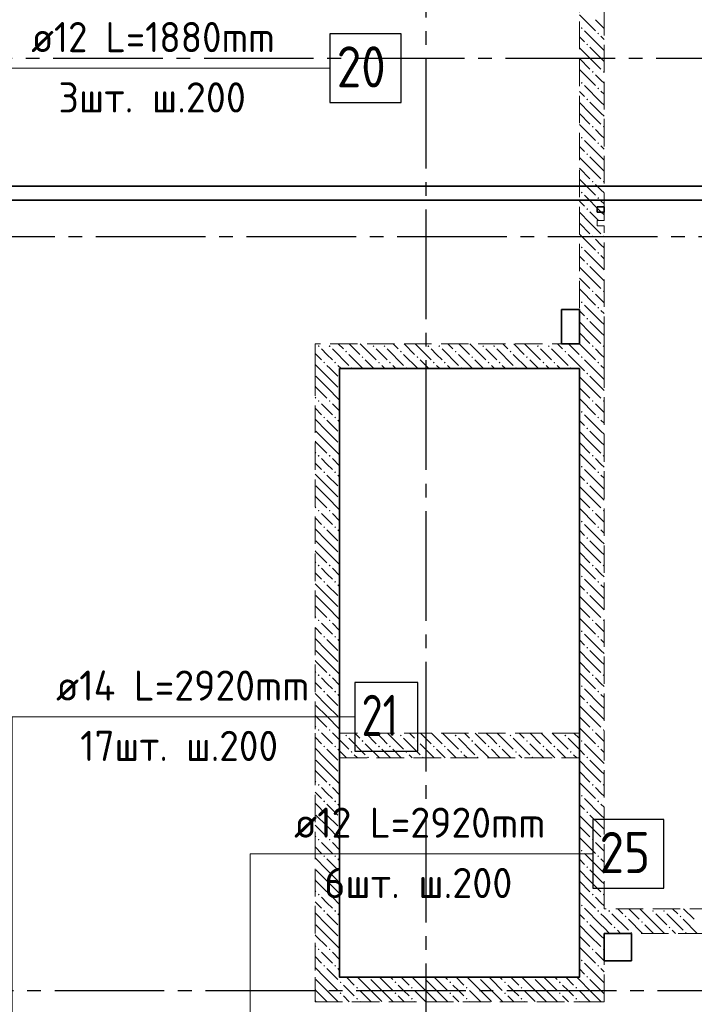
# Model space of a CAD drawing. Header units: millimetres. Extents: x 0 to 64958, y 0 to 42000.
# Tile 11 of 31: x 14755 to 19679, y 28703 to 35884. Entities that reach past the tile are written whole.
import ezdxf

# ---------------------------------------------------------------- set-up
doc = ezdxf.new("R2010")
doc.units = ezdxf.units.MM
doc.linetypes.add('______2', pattern=[270, 200, -70])
doc.linetypes.add('______5', pattern=[1100, 800, -100, 100, -100])
for name, color, linetype, lineweight in [('Standard', 7, 'Continuous', 25), ('ДОП Верх по У', 7, 'Continuous', 25), ('Оси', 40, '______5', 18), ('Позиционная метка номер позиции', 7, 'Continuous', 13), ('Размерная выноска', 7, 'Continuous', 13)]:
    doc.layers.add(name, color=color, linetype=linetype, lineweight=lineweight)
doc.layers.add('ЖБ Перекрытие верхний уровень', color=7, linetype='Continuous', lineweight=25, true_color=0xe0e0ff)
doc.layers.add('ЖБ Стена верхний уровень', color=7, linetype='Continuous', lineweight=25, true_color=0x006e00)
doc.styles.add('ISOCPEUR', font='txt')

msp = doc.modelspace()

# ---------------------------------------------------------------- hatches: boundary and pattern name
at = {"layer": 'ЖБ Стена верхний уровень', "linetype": 'Continuous', "lineweight": 18, "transparency": 33554687}
for points in [[(18850.5, 35823.1), (18857, 35829.6), (18863.5, 35823.1), (18857, 35816.6)], [(18970.5, 35783.1), (18977, 35789.6), (18983.5, 35783.1), (18977, 35776.6)], [(18890.5, 35703.1), (18897, 35709.6), (18903.4, 35703.1), (18897, 35696.6)], [(18930.5, 35503.1), (18937, 35509.6), (18943.5, 35503.1), (18937, 35496.6)], [(19010.5, 35503.1), (19016.9, 35509.6), (19020, 35506.6), (19020, 35499.7), (19016.9, 35496.6)], [(18850.5, 35423.1), (18857, 35429.6), (18863.5, 35423.1), (18857, 35416.6)], [(18970.5, 35383.1), (18977, 35389.6), (18983.5, 35383.1), (18977, 35376.6)], [(18890.5, 35303.1), (18897, 35309.6), (18903.4, 35303.1), (18897, 35296.6)], [(18930.5, 35103.1), (18937, 35109.6), (18943.5, 35103.1), (18937, 35096.6)], [(19010.5, 35103.1), (19016.9, 35109.6), (19020, 35106.6), (19020, 35099.7), (19016.9, 35096.6)], [(18850.5, 35023.1), (18857, 35029.6), (18863.5, 35023.1), (18857, 35016.6)], [(18970.5, 34983.1), (18977, 34989.6), (18983.5, 34983.1), (18977, 34976.6)], [(18890.5, 34903.1), (18897, 34909.6), (18903.4, 34903.1), (18897, 34896.6)], [(18930.5, 34703.1), (18937, 34709.6), (18943.5, 34703.1), (18937, 34696.6)], [(19010.5, 34703.1), (19016.9, 34709.6), (19020, 34706.6), (19020, 34699.7), (19016.9, 34696.6)], [(18850.5, 34623.1), (18857, 34629.6), (18863.5, 34623.1), (18857, 34616.6)], [(18970.5, 34583.1), (18977, 34589.6), (18983.5, 34583.1), (18977, 34576.6)], [(18890.5, 34503.1), (18897, 34509.6), (18903.4, 34503.1), (18897, 34496.6)], [(18930.5, 34303.1), (18937, 34309.6), (18943.5, 34303.1), (18937, 34296.6)], [(19010.5, 34303.1), (19016.9, 34309.6), (19020, 34306.6), (19020, 34299.7), (19016.9, 34296.6)], [(18850.5, 34223.1), (18857, 34229.6), (18863.5, 34223.1), (18857, 34216.6)], [(18970.5, 34183.1), (18977, 34189.6), (18983.5, 34183.1), (18977, 34176.6)], [(18890.5, 34103.1), (18897, 34109.6), (18903.4, 34103.1), (18897, 34096.6)], [(18930.5, 33903.1), (18937, 33909.6), (18943.5, 33903.1), (18937, 33896.6)], [(19010.5, 33903.1), (19016.9, 33909.6), (19020, 33906.6), (19020, 33899.7), (19016.9, 33896.6)], [(18850.5, 33823.1), (18857, 33829.6), (18863.5, 33823.1), (18857, 33816.6)], [(18970.5, 33783.1), (18977, 33789.6), (18983.5, 33783.1), (18977, 33776.6)], [(18890.5, 33703.1), (18897, 33709.6), (18903.4, 33703.1), (18897, 33696.6)], [(16930.5, 33503.1), (16937, 33509.6), (16943.5, 33503.1), (16937, 33496.6)], [(17010.5, 33503.1), (17016.9, 33509.6), (17023.4, 33503.1), (17016.9, 33496.6)], [(17130.5, 33463.1), (17137, 33469.6), (17143.5, 33463.1), (17137, 33456.6)], [(17330.5, 33503.1), (17337, 33509.6), (17343.5, 33503.1), (17337, 33496.6)], [(17410.5, 33503.1), (17416.9, 33509.6), (17423.4, 33503.1), (17416.9, 33496.6)], [(17530.5, 33463.1), (17537, 33469.6), (17543.5, 33463.1), (17537, 33456.6)], [(17730.5, 33503.1), (17737, 33509.6), (17743.5, 33503.1), (17737, 33496.6)], [(17810.5, 33503.1), (17816.9, 33509.6), (17823.4, 33503.1), (17816.9, 33496.6)], [(17930.5, 33463.1), (17937, 33469.6), (17943.5, 33463.1), (17937, 33456.6)], [(18130.5, 33503.1), (18137, 33509.6), (18143.5, 33503.1), (18137, 33496.6)], [(18210.5, 33503.1), (18216.9, 33509.6), (18223.4, 33503.1), (18216.9, 33496.6)], [(18330.5, 33463.1), (18337, 33469.6), (18343.5, 33463.1), (18337, 33456.6)], [(18530.5, 33503.1), (18537, 33509.6), (18543.5, 33503.1), (18537, 33496.6)], [(18610.5, 33503.1), (18616.9, 33509.6), (18623.4, 33503.1), (18616.9, 33496.6)], [(18730.5, 33463.1), (18737, 33469.6), (18743.5, 33463.1), (18737, 33456.6)], [(18930.5, 33503.1), (18937, 33509.6), (18943.5, 33503.1), (18937, 33496.6)], [(19010.5, 33503.1), (19016.9, 33509.6), (19020, 33506.6), (19020, 33499.7), (19016.9, 33496.6)], [(17250.5, 33423.1), (17257, 33429.6), (17263.5, 33423.1), (17257, 33416.6)], [(17650.5, 33423.1), (17657, 33429.6), (17663.5, 33423.1), (17657, 33416.6)], [(18050.5, 33423.1), (18057, 33429.6), (18063.5, 33423.1), (18057, 33416.6)], [(18450.5, 33423.1), (18457, 33429.6), (18463.5, 33423.1), (18457, 33416.6)], [(18850.5, 33423.1), (18857, 33429.6), (18863.5, 33423.1), (18857, 33416.6)], [(16970.5, 33383.1), (16977, 33389.6), (16983.5, 33383.1), (16977, 33376.6)], [(17050.5, 33383.1), (17057, 33389.6), (17063.5, 33383.1), (17057, 33376.6)], [(17170.5, 33343.1), (17177, 33349.6), (17183.5, 33343.1), (17180.3, 33340), (17173.6, 33340)], [(17370.5, 33383.1), (17377, 33389.6), (17383.5, 33383.1), (17377, 33376.6)], [(17450.5, 33383.1), (17457, 33389.6), (17463.5, 33383.1), (17457, 33376.6)], [(17570.5, 33343.1), (17577, 33349.6), (17583.5, 33343.1), (17580.3, 33340), (17573.6, 33340)], [(17770.5, 33383.1), (17777, 33389.6), (17783.5, 33383.1), (17777, 33376.6)], [(17850.5, 33383.1), (17857, 33389.6), (17863.5, 33383.1), (17857, 33376.6)], [(17970.5, 33343.1), (17977, 33349.6), (17983.5, 33343.1), (17980.3, 33340), (17973.6, 33340)], [(18170.5, 33383.1), (18177, 33389.6), (18183.5, 33383.1), (18177, 33376.6)], [(18250.5, 33383.1), (18257, 33389.6), (18263.5, 33383.1), (18257, 33376.6)], [(18370.5, 33343.1), (18377, 33349.6), (18383.5, 33343.1), (18380.3, 33340), (18373.6, 33340)], [(18570.5, 33383.1), (18577, 33389.6), (18583.5, 33383.1), (18577, 33376.6)], [(18650.5, 33383.1), (18657, 33389.6), (18663.5, 33383.1), (18657, 33376.6)], [(18770.5, 33343.1), (18777, 33349.6), (18783.5, 33343.1), (18780.3, 33340), (18773.6, 33340)], [(18970.5, 33383.1), (18977, 33389.6), (18983.5, 33383.1), (18977, 33376.6)], [(18890.5, 33303.1), (18897, 33309.6), (18903.4, 33303.1), (18897, 33296.6)], [(16930.5, 33103.1), (16937, 33109.6), (16943.5, 33103.1), (16937, 33096.6)], [(17010.5, 33103.1), (17016.9, 33109.6), (17023.4, 33103.1), (17016.9, 33096.6)], [(18930.5, 33103.1), (18937, 33109.6), (18943.5, 33103.1), (18937, 33096.6)], [(19010.5, 33103.1), (19016.9, 33109.6), (19020, 33106.6), (19020, 33099.7), (19016.9, 33096.6)], [(16970.5, 32983.1), (16977, 32989.6), (16983.5, 32983.1), (16977, 32976.6)], [(17050.5, 32983.1), (17057, 32989.6), (17063.5, 32983.1), (17057, 32976.6)], [(18850.5, 33023.1), (18857, 33029.6), (18863.5, 33023.1), (18857, 33016.6)], [(18970.5, 32983.1), (18977, 32989.6), (18983.5, 32983.1), (18977, 32976.6)], [(18890.5, 32903.1), (18897, 32909.6), (18903.4, 32903.1), (18897, 32896.6)], [(16930.5, 32703.1), (16937, 32709.6), (16943.5, 32703.1), (16937, 32696.6)], [(17010.5, 32703.1), (17016.9, 32709.6), (17023.4, 32703.1), (17016.9, 32696.6)], [(18930.5, 32703.1), (18937, 32709.6), (18943.5, 32703.1), (18937, 32696.6)], [(19010.5, 32703.1), (19016.9, 32709.6), (19020, 32706.6), (19020, 32699.7), (19016.9, 32696.6)], [(18850.5, 32623.1), (18857, 32629.6), (18863.5, 32623.1), (18857, 32616.6)], [(16970.5, 32583.1), (16977, 32589.6), (16983.5, 32583.1), (16977, 32576.6)], [(17050.5, 32583.1), (17057, 32589.6), (17063.5, 32583.1), (17057, 32576.6)], [(18970.5, 32583.1), (18977, 32589.6), (18983.5, 32583.1), (18977, 32576.6)], [(18890.5, 32503.1), (18897, 32509.6), (18903.4, 32503.1), (18897, 32496.6)], [(16930.5, 32303.1), (16937, 32309.6), (16943.5, 32303.1), (16937, 32296.6)], [(17010.5, 32303.1), (17016.9, 32309.6), (17023.4, 32303.1), (17016.9, 32296.6)], [(18930.5, 32303.1), (18937, 32309.6), (18943.5, 32303.1), (18937, 32296.6)], [(19010.5, 32303.1), (19016.9, 32309.6), (19020, 32306.6), (19020, 32299.7), (19016.9, 32296.6)], [(16970.5, 32183.1), (16977, 32189.6), (16983.5, 32183.1), (16977, 32176.6)], [(17050.5, 32183.1), (17057, 32189.6), (17063.5, 32183.1), (17057, 32176.6)], [(18850.5, 32223.1), (18857, 32229.6), (18863.5, 32223.1), (18857, 32216.6)], [(18970.5, 32183.1), (18977, 32189.6), (18983.5, 32183.1), (18977, 32176.6)], [(18890.5, 32103.1), (18897, 32109.6), (18903.4, 32103.1), (18897, 32096.6)], [(16930.5, 31903.1), (16937, 31909.6), (16943.5, 31903.1), (16937, 31896.6)], [(17010.5, 31903.1), (17016.9, 31909.6), (17023.4, 31903.1), (17016.9, 31896.6)], [(18930.5, 31903.1), (18937, 31909.6), (18943.5, 31903.1), (18937, 31896.6)], [(19010.5, 31903.1), (19016.9, 31909.6), (19020, 31906.6), (19020, 31899.7), (19016.9, 31896.6)], [(18850.5, 31823.1), (18857, 31829.6), (18863.5, 31823.1), (18857, 31816.6)], [(16970.5, 31783.1), (16977, 31789.6), (16983.5, 31783.1), (16977, 31776.6)], [(17050.5, 31783.1), (17057, 31789.6), (17063.5, 31783.1), (17057, 31776.6)], [(18970.5, 31783.1), (18977, 31789.6), (18983.5, 31783.1), (18977, 31776.6)], [(18890.5, 31703.1), (18897, 31709.6), (18903.4, 31703.1), (18897, 31696.6)], [(16930.5, 31503.1), (16937, 31509.6), (16943.5, 31503.1), (16937, 31496.6)], [(17010.5, 31503.1), (17016.9, 31509.6), (17023.4, 31503.1), (17016.9, 31496.6)], [(18930.5, 31503.1), (18937, 31509.6), (18943.5, 31503.1), (18937, 31496.6)], [(19010.5, 31503.1), (19016.9, 31509.6), (19020, 31506.6), (19020, 31499.7), (19016.9, 31496.6)], [(16970.5, 31383.1), (16977, 31389.6), (16983.5, 31383.1), (16977, 31376.6)], [(17050.5, 31383.1), (17057, 31389.6), (17063.5, 31383.1), (17057, 31376.6)], [(18850.5, 31423.1), (18857, 31429.6), (18863.5, 31423.1), (18857, 31416.6)], [(18970.5, 31383.1), (18977, 31389.6), (18983.5, 31383.1), (18977, 31376.6)], [(18890.5, 31303.1), (18897, 31309.6), (18903.4, 31303.1), (18897, 31296.6)], [(16930.5, 31103.1), (16937, 31109.6), (16943.5, 31103.1), (16937, 31096.6)], [(17010.5, 31103.1), (17016.9, 31109.6), (17023.4, 31103.1), (17016.9, 31096.6)], [(18930.5, 31103.1), (18937, 31109.6), (18943.5, 31103.1), (18937, 31096.6)], [(19010.5, 31103.1), (19016.9, 31109.6), (19020, 31106.6), (19020, 31099.7), (19016.9, 31096.6)], [(18850.5, 31023.1), (18857, 31029.6), (18863.5, 31023.1), (18857, 31016.6)], [(16970.5, 30983.1), (16977, 30989.6), (16983.5, 30983.1), (16977, 30976.6)], [(17050.5, 30983.1), (17057, 30989.6), (17063.5, 30983.1), (17057, 30976.6)], [(18970.5, 30983.1), (18977, 30989.6), (18983.5, 30983.1), (18977, 30976.6)], [(18890.5, 30903.1), (18897, 30909.6), (18903.4, 30903.1), (18897, 30896.6)], [(16930.5, 30703.1), (16937, 30709.6), (16943.5, 30703.1), (16937, 30696.6)], [(17010.5, 30703.1), (17016.9, 30709.6), (17023.4, 30703.1), (17016.9, 30696.6)], [(17130.5, 30663.1), (17137, 30669.6), (17143.5, 30663.1), (17137, 30656.6)], [(17530.5, 30663.1), (17537, 30669.6), (17543.5, 30663.1), (17537, 30656.6)], [(17930.5, 30663.1), (17937, 30669.6), (17943.5, 30663.1), (17937, 30656.6)], [(18330.5, 30663.1), (18337, 30669.6), (18343.5, 30663.1), (18337, 30656.6)], [(18730.5, 30663.1), (18737, 30669.6), (18743.5, 30663.1), (18737, 30656.6)], [(18930.5, 30703.1), (18937, 30709.6), (18943.5, 30703.1), (18937, 30696.6)], [(19010.5, 30703.1), (19016.9, 30709.6), (19020, 30706.6), (19020, 30699.7), (19016.9, 30696.6)], [(17250.5, 30623.1), (17257, 30629.6), (17263.5, 30623.1), (17257, 30616.6)], [(17650.5, 30623.1), (17657, 30629.6), (17663.5, 30623.1), (17657, 30616.6)], [(18050.5, 30623.1), (18057, 30629.6), (18063.5, 30623.1), (18057, 30616.6)], [(18450.5, 30623.1), (18457, 30629.6), (18463.5, 30623.1), (18457, 30616.6)], [(18850.5, 30623.1), (18857, 30629.6), (18863.5, 30623.1), (18857, 30616.6)], [(16970.5, 30583.1), (16977, 30589.6), (16983.5, 30583.1), (16977, 30576.6)], [(17050.5, 30583.1), (17057, 30589.6), (17063.5, 30583.1), (17057, 30576.6)], [(17170.5, 30543.1), (17177, 30549.6), (17183.5, 30543.1), (17177, 30536.6)], [(17370.5, 30583.1), (17377, 30589.6), (17383.5, 30583.1), (17377, 30576.6)], [(17450.5, 30583.1), (17457, 30589.6), (17463.5, 30583.1), (17457, 30576.6)], [(17570.5, 30543.1), (17577, 30549.6), (17583.5, 30543.1), (17577, 30536.6)], [(17770.5, 30583.1), (17777, 30589.6), (17783.5, 30583.1), (17777, 30576.6)], [(17850.5, 30583.1), (17857, 30589.6), (17863.5, 30583.1), (17857, 30576.6)], [(17970.5, 30543.1), (17977, 30549.6), (17983.5, 30543.1), (17977, 30536.6)], [(18170.5, 30583.1), (18177, 30589.6), (18183.5, 30583.1), (18177, 30576.6)], [(18250.5, 30583.1), (18257, 30589.6), (18263.5, 30583.1), (18257, 30576.6)], [(18370.5, 30543.1), (18377, 30549.6), (18383.5, 30543.1), (18377, 30536.6)], [(18570.5, 30583.1), (18577, 30589.6), (18583.5, 30583.1), (18577, 30576.6)], [(18650.5, 30583.1), (18657, 30589.6), (18663.5, 30583.1), (18657, 30576.6)], [(18770.5, 30543.1), (18777, 30549.6), (18783.5, 30543.1), (18777, 30536.6)], [(18970.5, 30583.1), (18977, 30589.6), (18983.5, 30583.1), (18977, 30576.6)], [(17290.5, 30503.1), (17297, 30509.6), (17303.4, 30503.1), (17300.3, 30500), (17293.6, 30500)], [(17690.5, 30503.1), (17697, 30509.6), (17703.4, 30503.1), (17700.3, 30500), (17693.6, 30500)], [(18090.5, 30503.1), (18097, 30509.6), (18103.4, 30503.1), (18100.3, 30500), (18093.6, 30500)], [(18490.5, 30503.1), (18497, 30509.6), (18503.4, 30503.1), (18500.3, 30500), (18493.6, 30500)], [(18890.5, 30503.1), (18897, 30509.6), (18903.4, 30503.1), (18900.3, 30500), (18893.6, 30500)], [(18900.3, 30500), (18897, 30496.6), (18893.6, 30500)], [(16930.5, 30303.1), (16937, 30309.6), (16943.5, 30303.1), (16937, 30296.6)], [(17010.5, 30303.1), (17016.9, 30309.6), (17023.4, 30303.1), (17016.9, 30296.6)], [(18930.5, 30303.1), (18937, 30309.6), (18943.5, 30303.1), (18937, 30296.6)], [(19010.5, 30303.1), (19016.9, 30309.6), (19020, 30306.6), (19020, 30299.7), (19016.9, 30296.6)], [(16970.5, 30183.1), (16977, 30189.6), (16983.5, 30183.1), (16977, 30176.6)], [(17050.5, 30183.1), (17057, 30189.6), (17063.5, 30183.1), (17057, 30176.6)], [(18850.5, 30223.1), (18857, 30229.6), (18863.5, 30223.1), (18857, 30216.6)], [(18970.5, 30183.1), (18977, 30189.6), (18983.5, 30183.1), (18977, 30176.6)], [(18890.5, 30103.1), (18897, 30109.6), (18903.4, 30103.1), (18897, 30096.6)], [(16930.5, 29903.1), (16937, 29909.6), (16943.5, 29903.1), (16937, 29896.6)], [(17010.5, 29903.1), (17016.9, 29909.6), (17023.4, 29903.1), (17016.9, 29896.6)], [(18930.5, 29903.1), (18937, 29909.6), (18943.5, 29903.1), (18937, 29896.6)], [(19010.5, 29903.1), (19016.9, 29909.6), (19020, 29906.6), (19020, 29899.7), (19016.9, 29896.6)], [(18850.5, 29823.1), (18857, 29829.6), (18863.5, 29823.1), (18857, 29816.6)], [(16970.5, 29783.1), (16977, 29789.6), (16983.5, 29783.1), (16977, 29776.6)], [(17050.5, 29783.1), (17057, 29789.6), (17063.5, 29783.1), (17057, 29776.6)], [(18970.5, 29783.1), (18977, 29789.6), (18983.5, 29783.1), (18977, 29776.6)], [(18890.5, 29703.1), (18897, 29709.6), (18903.4, 29703.1), (18897, 29696.6)], [(16930.5, 29503.1), (16937, 29509.6), (16943.5, 29503.1), (16937, 29496.6)], [(17010.5, 29503.1), (17016.9, 29509.6), (17023.4, 29503.1), (17016.9, 29496.6)], [(18930.5, 29503.1), (18937, 29509.6), (18943.5, 29503.1), (18937, 29496.6)], [(19010.5, 29503.1), (19016.9, 29509.6), (19020, 29506.6), (19020, 29499.7), (19016.9, 29496.6)], [(16970.5, 29383.1), (16977, 29389.6), (16983.5, 29383.1), (16977, 29376.6)], [(17050.5, 29383.1), (17057, 29389.6), (17063.5, 29383.1), (17057, 29376.6)], [(18850.5, 29423.1), (18857, 29429.6), (18863.5, 29423.1), (18857, 29416.6)], [(18970.5, 29383.1), (18977, 29389.6), (18983.5, 29383.1), (18977, 29376.6)], [(19050.5, 29383.1), (19057, 29389.6), (19063.5, 29383.1), (19057, 29376.6)], [(19370.5, 29383.1), (19377, 29389.6), (19383.5, 29383.1), (19377, 29376.6)], [(19450.5, 29383.1), (19457, 29389.6), (19463.5, 29383.1), (19457, 29376.6)], [(18890.5, 29303.1), (18897, 29309.6), (18903.4, 29303.1), (18897, 29296.6)], [(19170.5, 29343.1), (19177, 29349.6), (19183.5, 29343.1), (19177, 29336.6)], [(19290.5, 29303.1), (19297, 29309.6), (19303.4, 29303.1), (19297, 29296.6)], [(19570.5, 29343.1), (19577, 29349.6), (19583.5, 29343.1), (19577, 29336.6)], [(19090.5, 29263.1), (19097, 29269.6), (19103.4, 29263.1), (19097, 29256.6)], [(19210.5, 29223.1), (19216.9, 29229.6), (19223.4, 29223.1), (19220.3, 29220), (19213.6, 29220)], [(19490.5, 29263.1), (19497, 29269.6), (19503.4, 29263.1), (19497, 29256.6)], [(19610.5, 29223.1), (19616.9, 29229.6), (19623.4, 29223.1), (19620.3, 29220), (19613.6, 29220)], [(16930.5, 29103.1), (16937, 29109.6), (16943.5, 29103.1), (16937, 29096.6)], [(17010.5, 29103.1), (17016.9, 29109.6), (17023.4, 29103.1), (17016.9, 29096.6)], [(18930.5, 29103.1), (18937, 29109.6), (18943.5, 29103.1), (18937, 29096.6)], [(19010.5, 29103.1), (19016.9, 29109.6), (19020, 29106.6), (19020, 29099.7), (19016.9, 29096.6)], [(18850.5, 29023.1), (18857, 29029.6), (18863.5, 29023.1), (18857, 29016.6)], [(16970.5, 28983.1), (16977, 28989.6), (16983.5, 28983.1), (16977, 28976.6)], [(17050.5, 28983.1), (17057, 28989.6), (17063.5, 28983.1), (17057, 28976.6)], [(18970.5, 28983.1), (18977, 28989.6), (18983.5, 28983.1), (18977, 28976.6)], [(17300.3, 28900), (17297, 28896.6), (17293.6, 28900)], [(17700.3, 28900), (17697, 28896.6), (17693.6, 28900)], [(18100.3, 28900), (18097, 28896.6), (18093.6, 28900)], [(18500.3, 28900), (18497, 28896.6), (18493.6, 28900)], [(18890.5, 28903.1), (18897, 28909.6), (18903.4, 28903.1), (18897, 28896.6)], [(17090.5, 28863.1), (17097, 28869.6), (17103.4, 28863.1), (17097, 28856.6)], [(17210.5, 28823.1), (17216.9, 28829.6), (17223.4, 28823.1), (17216.9, 28816.6)], [(17490.5, 28863.1), (17497, 28869.6), (17503.4, 28863.1), (17497, 28856.6)], [(17610.5, 28823.1), (17616.9, 28829.6), (17623.4, 28823.1), (17616.9, 28816.6)], [(17890.5, 28863.1), (17897, 28869.6), (17903.4, 28863.1), (17897, 28856.6)], [(18010.5, 28823.1), (18016.9, 28829.6), (18023.4, 28823.1), (18016.9, 28816.6)], [(18290.5, 28863.1), (18297, 28869.6), (18303.4, 28863.1), (18297, 28856.6)], [(18410.5, 28823.1), (18416.9, 28829.6), (18423.4, 28823.1), (18416.9, 28816.6)], [(18690.5, 28863.1), (18697, 28869.6), (18703.4, 28863.1), (18697, 28856.6)], [(18810.5, 28823.1), (18816.9, 28829.6), (18823.4, 28823.1), (18816.9, 28816.6)], [(17090.5, 28783.1), (17097, 28789.6), (17103.4, 28783.1), (17097, 28776.6)], [(17210.5, 28743.1), (17216.9, 28749.6), (17223.4, 28743.1), (17216.9, 28736.6)], [(17490.5, 28783.1), (17497, 28789.6), (17503.4, 28783.1), (17497, 28776.6)], [(17610.5, 28743.1), (17616.9, 28749.6), (17623.4, 28743.1), (17616.9, 28736.6)], [(17890.5, 28783.1), (17897, 28789.6), (17903.4, 28783.1), (17897, 28776.6)], [(18010.5, 28743.1), (18016.9, 28749.6), (18023.4, 28743.1), (18016.9, 28736.6)], [(18290.5, 28783.1), (18297, 28789.6), (18303.4, 28783.1), (18297, 28776.6)], [(18410.5, 28743.1), (18416.9, 28749.6), (18423.4, 28743.1), (18416.9, 28736.6)], [(18690.5, 28783.1), (18697, 28789.6), (18703.4, 28783.1), (18697, 28776.6)], [(18810.5, 28743.1), (18816.9, 28749.6), (18823.4, 28743.1), (18816.9, 28736.6)]]:
    msp.add_hatch(color=7, dxfattribs=at).paths.add_polyline_path(points, flags=16)

# ---------------------------------------------------------------- linework, layer by layer
at = {"layer": 'Standard', "color": 254, "linetype": 'Continuous', "lineweight": 35, "true_color": 0xc4c4ff, "transparency": 33554687}
for points in [[(7000, 19982), (49480, 19982), (49480, 34669), (7000, 34669), (7000, 19982)], [(7100, 20082), (49380, 20082), (49380, 34569), (7100, 34569), (7100, 20082)]]:
    msp.add_lwpolyline(points, dxfattribs=at)
at = {"layer": 'ДОП Верх по У', "color": 7, "linetype": 'Continuous', "lineweight": 13, "transparency": 33554687}
for p, q in [((14819.1, 35530), (16861.1, 35530)), ((15000, 30800), (17108, 30800)), ((16737.1, 29800), (18823.1, 29800))]:
    msp.add_line(p, q, dxfattribs=at)
at = {"layer": 'ДОП Верх по У', "color": 7, "linetype": 'Continuous', "lineweight": 25, "transparency": 33554687}
for points in [[(17019.1, 35280), (17539.1, 35280), (17539.1, 35780), (17019.1, 35780), (17019.1, 35280)], [(17200, 30550), (17660, 30550), (17660, 31050), (17200, 31050), (17200, 30550)], [(18937.1, 29550), (19457.1, 29550), (19457.1, 30050), (18937.1, 30050), (18937.1, 29550)]]:
    msp.add_lwpolyline(points, dxfattribs=at)
at = {"layer": 'ЖБ Перекрытие верхний уровень', "color": 7, "linetype": 'Continuous', "lineweight": 35, "transparency": 33554687}
for p, q in [((19020, 34520), (18970, 34520)), ((18970, 34520), (18970, 34480)), ((18970, 34480), (19020, 34480)), ((19020, 34480), (19020, 34520)), ((18840, 33770), (18710, 33770)), ((18710, 33770), (18710, 33520)), ((18840, 33520), (18840, 33770)), ((18710, 33520), (18840, 33520)), ((18840, 33340), (17090, 33340)), ((17090, 33340), (17090, 28900)), ((18840, 28900), (18840, 33340)), ((19220, 29220), (19020, 29220)), ((19020, 29220), (19020, 29020)), ((19220, 29020), (19220, 29220)), ((19020, 29020), (19220, 29020)), ((17090, 28900), (18840, 28900))]:
    msp.add_line(p, q, dxfattribs=at)
at = {"layer": 'ЖБ Стена верхний уровень', "color": 251, "linetype": '______2', "lineweight": 13, "true_color": 0x656565, "transparency": 33554687}
for p, q in [((18840, 36140), (18840, 33520)), ((19020, 34420), (19020, 36140)), ((19020, 34420), (18970, 34420)), ((18970, 34420), (18970, 34380)), ((18970, 34380), (19020, 34380)), ((19020, 33520), (19020, 34380)), ((18840, 33520), (16910, 33520)), ((16910, 33520), (16910, 33340)), ((19020, 33340), (19020, 33520)), ((16910, 33340), (16910, 30680)), ((17090, 30680), (17090, 33340)), ((17090, 33340), (18840, 33340)), ((18840, 33340), (18840, 30680)), ((19020, 30500), (19020, 33340)), ((16910, 30680), (16910, 30500)), ((18840, 30680), (17090, 30680)), ((16910, 30500), (16910, 28900)), ((17090, 28900), (17090, 30500)), ((17090, 30500), (18840, 30500)), ((18840, 30500), (18840, 28900)), ((19020, 29400), (19020, 30500)), ((20115, 29400), (19020, 29400)), ((19020, 29220), (21550, 29220)), ((19020, 28720), (19020, 29220)), ((16910, 28900), (16910, 28720)), ((18840, 28900), (17090, 28900)), ((16910, 28720), (18840, 28720)), ((18840, 28720), (19020, 28720))]:
    msp.add_line(p, q, dxfattribs=at)
at = {"layer": 'ЖБ Стена верхний уровень', "color": 9, "linetype": 'Continuous', "lineweight": 18, "true_color": 0xc7c7c7, "transparency": 33554687}
for p, q in [((18840, 35920.1), (18957, 35803.1)), ((18997, 35843.1), (18957, 35883.1)), ((19020, 35820.1), (18997, 35843.1)), ((18997, 35683.1), (18877, 35803.1)), ((18840, 35760.1), (18877, 35723.1)), ((18997, 35763.1), (19020, 35740.1)), ((18916.9, 35603.1), (18840, 35680.1)), ((18916.9, 35683.1), (18997, 35603.1)), ((18997, 35683.1), (19020, 35660.1)), ((18840, 35600.1), (18916.9, 35523.1)), ((18916.9, 35603.1), (18997, 35523.1)), ((18997, 35603.1), (19020, 35580.1)), ((18840, 35520.1), (18957, 35403.1)), ((18997, 35443.1), (18957, 35483.1)), ((19020, 35420.1), (18997, 35443.1)), ((18840, 35360.1), (18877, 35323.1)), ((18997, 35283.1), (18877, 35403.1)), ((18997, 35363.1), (19020, 35340.1)), ((18916.9, 35203.1), (18840, 35280.1)), ((18916.9, 35283.1), (18997, 35203.1)), ((18997, 35283.1), (19020, 35260.1)), ((18840, 35200.1), (18916.9, 35123.1)), ((18916.9, 35203.1), (18997, 35123.1)), ((18997, 35203.1), (19020, 35180.1)), ((18840, 35120.1), (18957, 35003.1)), ((18997, 35043.1), (18957, 35083.1)), ((18997, 34883.1), (18877, 35003.1)), ((19020, 35020.1), (18997, 35043.1)), ((18840, 34960.1), (18877, 34923.1)), ((18997, 34963.1), (19020, 34940.1)), ((18916.9, 34803.1), (18840, 34880.1)), ((18916.9, 34883.1), (18997, 34803.1)), ((18997, 34883.1), (19020, 34860.1)), ((18840, 34800.1), (18916.9, 34723.1)), ((18916.9, 34803.1), (18997, 34723.1)), ((18997, 34803.1), (19020, 34780.1)), ((18840, 34720.1), (18957, 34603.1)), ((18997, 34643.1), (18957, 34683.1)), ((19020, 34620.1), (18997, 34643.1)), ((18840, 34560.1), (18877, 34523.1)), ((18997, 34483.1), (18877, 34603.1)), ((18997, 34563.1), (19020, 34540.1)), ((18916.9, 34403.1), (18840, 34480.1)), ((18916.9, 34483.1), (18980.1, 34420)), ((18997, 34483.1), (19020, 34460.1)), ((18916.9, 34403.1), (18997, 34323.1)), ((18840, 34400.1), (18916.9, 34323.1)), ((18840, 34320.1), (18957, 34203.1)), ((18997, 34243.1), (18957, 34283.1)), ((18997, 34083.1), (18877, 34203.1)), ((19020, 34220.1), (18997, 34243.1)), ((18840, 34160.1), (18877, 34123.1)), ((18997, 34163.1), (19020, 34140.1)), ((18916.9, 34003.1), (18840, 34080.1)), ((18916.9, 34083.1), (18997, 34003.1)), ((18997, 34083.1), (19020, 34060.1)), ((18840, 34000.1), (18916.9, 33923.1)), ((18916.9, 34003.1), (18997, 33923.1)), ((18997, 34003.1), (19020, 33980.1)), ((18840, 33920.1), (18957, 33803.1)), ((18997, 33843.1), (18957, 33883.1)), ((19020, 33820.1), (18997, 33843.1)), ((18840, 33760.1), (18877, 33723.1)), ((18997, 33683.1), (18877, 33803.1)), ((18997, 33763.1), (19020, 33740.1)), ((18916.9, 33683.1), (18997, 33603.1)), ((18997, 33683.1), (19020, 33660.1)), ((18916.9, 33603.1), (18840, 33680.1)), ((18840, 33600.1), (18916.9, 33523.1)), ((18916.9, 33603.1), (18997, 33523.1)), ((18997, 33603.1), (19020, 33580.1)), ((16997, 33443.1), (16957, 33483.1)), ((17037, 33483.1), (17157, 33363.1)), ((17080.1, 33520), (17116.9, 33483.1)), ((17160.1, 33520), (17237, 33443.1)), ((17240.1, 33520), (17357, 33403.1)), ((17397, 33443.1), (17357, 33483.1)), ((17437, 33483.1), (17557, 33363.1)), ((17480.1, 33520), (17516.9, 33483.1)), ((17560.1, 33520), (17637, 33443.1)), ((17640.1, 33520), (17757, 33403.1)), ((17797, 33443.1), (17757, 33483.1)), ((17837, 33483.1), (17957, 33363.1)), ((17880.1, 33520), (17916.9, 33483.1)), ((17960.1, 33520), (18037, 33443.1)), ((18040.1, 33520), (18157, 33403.1)), ((18197, 33443.1), (18157, 33483.1)), ((18237, 33483.1), (18357, 33363.1)), ((18280.1, 33520), (18316.9, 33483.1)), ((18360.1, 33520), (18437, 33443.1)), ((18440.1, 33520), (18557, 33403.1)), ((18597, 33443.1), (18557, 33483.1)), ((18637, 33483.1), (18757, 33363.1)), ((18680.1, 33520), (18716.9, 33483.1)), ((18760.1, 33520), (18837, 33443.1)), ((18840, 33520.1), (18840.1, 33520)), ((18840.1, 33520), (18957, 33403.1)), ((18997, 33443.1), (18957, 33483.1)), ((16910, 33450.1), (16957, 33403.1)), ((17037, 33403.1), (16997, 33443.1)), ((17157, 33443.1), (17260.1, 33340)), ((17340.1, 33340), (17277, 33403.1)), ((17437, 33403.1), (17397, 33443.1)), ((17557, 33443.1), (17660.1, 33340)), ((17740.1, 33340), (17677, 33403.1)), ((17837, 33403.1), (17797, 33443.1)), ((17957, 33443.1), (18060.1, 33340)), ((18140.1, 33340), (18077, 33403.1)), ((18237, 33403.1), (18197, 33443.1)), ((18357, 33443.1), (18460.1, 33340)), ((18540.1, 33340), (18477, 33403.1)), ((18637, 33403.1), (18597, 33443.1)), ((18757, 33443.1), (18860.1, 33340)), ((18940.1, 33340), (18877, 33403.1)), ((19020, 33420.1), (18997, 33443.1)), ((16940.1, 33340), (16910, 33370.1)), ((16997, 33283.1), (16940.1, 33340)), ((16997, 33363.1), (17020.1, 33340)), ((17020.1, 33340), (17077, 33283.1)), ((17077, 33363.1), (17100.1, 33340)), ((17397, 33363.1), (17420.1, 33340)), ((17477, 33363.1), (17500.1, 33340)), ((17797, 33363.1), (17820.1, 33340)), ((17877, 33363.1), (17900.1, 33340)), ((18197, 33363.1), (18220.1, 33340)), ((18277, 33363.1), (18300.1, 33340)), ((18597, 33363.1), (18620.1, 33340)), ((18677, 33363.1), (18700.1, 33340)), ((18860.1, 33340), (18877, 33323.1)), ((18997, 33283.1), (18940.1, 33340)), ((18997, 33363.1), (19020, 33340.1)), ((16916.9, 33283.1), (16997, 33203.1)), ((16997, 33283.1), (17077, 33203.1)), ((18916.9, 33203.1), (18840, 33280.1)), ((18916.9, 33283.1), (18997, 33203.1)), ((18997, 33283.1), (19020, 33260.1)), ((16916.9, 33203.1), (16910, 33210.1)), ((16916.9, 33203.1), (16997, 33123.1)), ((16997, 33203.1), (17090, 33110.1)), ((18840, 33200.1), (18916.9, 33123.1)), ((18916.9, 33203.1), (18997, 33123.1)), ((18997, 33203.1), (19020, 33180.1)), ((16910, 33130.1), (16916.9, 33123.1)), ((18840, 33120.1), (18957, 33003.1)), ((16910, 33050.1), (16957, 33003.1)), ((16997, 33043.1), (16957, 33083.1)), ((17037, 33003.1), (16997, 33043.1)), ((17037, 33083.1), (17090, 33030.1)), ((18997, 33043.1), (18957, 33083.1)), ((19020, 33020.1), (18997, 33043.1)), ((16997, 32883.1), (16910, 32970.1)), ((18997, 32883.1), (18877, 33003.1)), ((16997, 32963.1), (17077, 32883.1)), ((17077, 32963.1), (17090, 32950.1)), ((18840, 32960.1), (18877, 32923.1)), ((18997, 32963.1), (19020, 32940.1)), ((16916.9, 32883.1), (16997, 32803.1)), ((16997, 32883.1), (17077, 32803.1)), ((18916.9, 32803.1), (18840, 32880.1)), ((18916.9, 32883.1), (18997, 32803.1)), ((18997, 32883.1), (19020, 32860.1)), ((16916.9, 32803.1), (16910, 32810.1)), ((16916.9, 32803.1), (16997, 32723.1)), ((16997, 32803.1), (17090, 32710.1)), ((18840, 32800.1), (18916.9, 32723.1)), ((18916.9, 32803.1), (18997, 32723.1)), ((18997, 32803.1), (19020, 32780.1)), ((16910, 32730.1), (16916.9, 32723.1)), ((16997, 32643.1), (16957, 32683.1)), ((17037, 32683.1), (17090, 32630.1)), ((18840, 32720.1), (18957, 32603.1)), ((18997, 32643.1), (18957, 32683.1)), ((16910, 32650.1), (16957, 32603.1)), ((17037, 32603.1), (16997, 32643.1)), ((19020, 32620.1), (18997, 32643.1)), ((16997, 32483.1), (16910, 32570.1)), ((16997, 32563.1), (17077, 32483.1)), ((17077, 32563.1), (17090, 32550.1)), ((18840, 32560.1), (18877, 32523.1)), ((18997, 32483.1), (18877, 32603.1)), ((18997, 32563.1), (19020, 32540.1)), ((16916.9, 32483.1), (16997, 32403.1)), ((16997, 32483.1), (17077, 32403.1)), ((18916.9, 32403.1), (18840, 32480.1)), ((18916.9, 32483.1), (18997, 32403.1)), ((18997, 32483.1), (19020, 32460.1)), ((16916.9, 32403.1), (16910, 32410.1)), ((16916.9, 32403.1), (16997, 32323.1)), ((16997, 32403.1), (17090, 32310.1)), ((18840, 32400.1), (18916.9, 32323.1)), ((18916.9, 32403.1), (18997, 32323.1)), ((18997, 32403.1), (19020, 32380.1)), ((16910, 32330.1), (16916.9, 32323.1)), ((18840, 32320.1), (18957, 32203.1)), ((16910, 32250.1), (16957, 32203.1)), ((16997, 32243.1), (16957, 32283.1)), ((17037, 32283.1), (17090, 32230.1)), ((18997, 32243.1), (18957, 32283.1)), ((17037, 32203.1), (16997, 32243.1)), ((18997, 32083.1), (18877, 32203.1)), ((19020, 32220.1), (18997, 32243.1)), ((16997, 32083.1), (16910, 32170.1)), ((16997, 32163.1), (17077, 32083.1)), ((17077, 32163.1), (17090, 32150.1)), ((18840, 32160.1), (18877, 32123.1)), ((18997, 32163.1), (19020, 32140.1)), ((16916.9, 32083.1), (16997, 32003.1)), ((16997, 32083.1), (17077, 32003.1)), ((18916.9, 32003.1), (18840, 32080.1)), ((18916.9, 32083.1), (18997, 32003.1)), ((18997, 32083.1), (19020, 32060.1)), ((16916.9, 32003.1), (16910, 32010.1)), ((16916.9, 32003.1), (16997, 31923.1)), ((16997, 32003.1), (17090, 31910.1)), ((18840, 32000.1), (18916.9, 31923.1)), ((18916.9, 32003.1), (18997, 31923.1)), ((18997, 32003.1), (19020, 31980.1)), ((16910, 31930.1), (16916.9, 31923.1)), ((18840, 31920.1), (18957, 31803.1)), ((16910, 31850.1), (16957, 31803.1)), ((16997, 31843.1), (16957, 31883.1)), ((17037, 31803.1), (16997, 31843.1)), ((17037, 31883.1), (17090, 31830.1)), ((18997, 31843.1), (18957, 31883.1)), ((19020, 31820.1), (18997, 31843.1)), ((16997, 31683.1), (16910, 31770.1)), ((16997, 31763.1), (17077, 31683.1)), ((17077, 31763.1), (17090, 31750.1)), ((18840, 31760.1), (18877, 31723.1)), ((18997, 31683.1), (18877, 31803.1)), ((18997, 31763.1), (19020, 31740.1)), ((16916.9, 31683.1), (16997, 31603.1)), ((16997, 31683.1), (17077, 31603.1)), ((18916.9, 31603.1), (18840, 31680.1)), ((18916.9, 31683.1), (18997, 31603.1)), ((18997, 31683.1), (19020, 31660.1)), ((16916.9, 31603.1), (16910, 31610.1)), ((16916.9, 31603.1), (16997, 31523.1)), ((16997, 31603.1), (17090, 31510.1)), ((18840, 31600.1), (18916.9, 31523.1)), ((18916.9, 31603.1), (18997, 31523.1)), ((18997, 31603.1), (19020, 31580.1)), ((16910, 31530.1), (16916.9, 31523.1)), ((16997, 31443.1), (16957, 31483.1)), ((17037, 31483.1), (17090, 31430.1)), ((18840, 31520.1), (18957, 31403.1)), ((18997, 31443.1), (18957, 31483.1)), ((16910, 31450.1), (16957, 31403.1)), ((17037, 31403.1), (16997, 31443.1)), ((18997, 31283.1), (18877, 31403.1)), ((19020, 31420.1), (18997, 31443.1)), ((16997, 31283.1), (16910, 31370.1)), ((16997, 31363.1), (17077, 31283.1)), ((17077, 31363.1), (17090, 31350.1)), ((18840, 31360.1), (18877, 31323.1)), ((18997, 31363.1), (19020, 31340.1)), ((16916.9, 31283.1), (16997, 31203.1)), ((16997, 31283.1), (17077, 31203.1)), ((18916.9, 31203.1), (18840, 31280.1)), ((18916.9, 31283.1), (18997, 31203.1)), ((18997, 31283.1), (19020, 31260.1)), ((16916.9, 31203.1), (16910, 31210.1)), ((16916.9, 31203.1), (16997, 31123.1)), ((16997, 31203.1), (17090, 31110.1)), ((18840, 31200.1), (18916.9, 31123.1)), ((18916.9, 31203.1), (18997, 31123.1)), ((18997, 31203.1), (19020, 31180.1)), ((16910, 31130.1), (16916.9, 31123.1)), ((18840, 31120.1), (18957, 31003.1)), ((16910, 31050.1), (16957, 31003.1)), ((16997, 31043.1), (16957, 31083.1)), ((17037, 31003.1), (16997, 31043.1)), ((17037, 31083.1), (17090, 31030.1)), ((18997, 31043.1), (18957, 31083.1)), ((19020, 31020.1), (18997, 31043.1)), ((16997, 30883.1), (16910, 30970.1)), ((16997, 30963.1), (17077, 30883.1)), ((17077, 30963.1), (17090, 30950.1)), ((18840, 30960.1), (18877, 30923.1)), ((18997, 30883.1), (18877, 31003.1)), ((18997, 30963.1), (19020, 30940.1)), ((16916.9, 30883.1), (16997, 30803.1)), ((16997, 30883.1), (17077, 30803.1)), ((18916.9, 30883.1), (18997, 30803.1)), ((18997, 30883.1), (19020, 30860.1)), ((16916.9, 30803.1), (16910, 30810.1)), ((18916.9, 30803.1), (18840, 30880.1)), ((16916.9, 30803.1), (16997, 30723.1)), ((16997, 30803.1), (17090, 30710.1)), ((18840, 30800.1), (18916.9, 30723.1)), ((18916.9, 30803.1), (18997, 30723.1)), ((18997, 30803.1), (19020, 30780.1)), ((16910, 30730.1), (16916.9, 30723.1)), ((16960.1, 30680), (16957, 30683.1)), ((16997, 30643.1), (16960.1, 30680)), ((17037, 30683.1), (17040.1, 30680)), ((17040.1, 30680), (17157, 30563.1)), ((17200.1, 30680), (17237, 30643.1)), ((17280.1, 30680), (17357, 30603.1)), ((17397, 30643.1), (17360.1, 30680)), ((17440.1, 30680), (17557, 30563.1)), ((17600.1, 30680), (17637, 30643.1)), ((17680.1, 30680), (17757, 30603.1)), ((17797, 30643.1), (17760.1, 30680)), ((17840.1, 30680), (17957, 30563.1)), ((18000.1, 30680), (18037, 30643.1)), ((18080.1, 30680), (18157, 30603.1)), ((18197, 30643.1), (18160.1, 30680)), ((18240.1, 30680), (18357, 30563.1)), ((18400.1, 30680), (18437, 30643.1)), ((18480.1, 30680), (18557, 30603.1)), ((18597, 30643.1), (18560.1, 30680)), ((18640.1, 30680), (18757, 30563.1)), ((18800.1, 30680), (18837, 30643.1)), ((18840, 30720.1), (18957, 30603.1)), ((18997, 30643.1), (18957, 30683.1)), ((16910, 30650.1), (16957, 30603.1)), ((17037, 30603.1), (16997, 30643.1)), ((17157, 30643.1), (17277, 30523.1)), ((17380.1, 30500), (17277, 30603.1)), ((17437, 30603.1), (17397, 30643.1)), ((17557, 30643.1), (17677, 30523.1)), ((17780.1, 30500), (17677, 30603.1)), ((17837, 30603.1), (17797, 30643.1)), ((17957, 30643.1), (18077, 30523.1)), ((18180.1, 30500), (18077, 30603.1)), ((18237, 30603.1), (18197, 30643.1)), ((18357, 30643.1), (18477, 30523.1)), ((18580.1, 30500), (18477, 30603.1)), ((18637, 30603.1), (18597, 30643.1)), ((18757, 30643.1), (18840, 30560.1)), ((18980.1, 30500), (18877, 30603.1)), ((19020, 30620.1), (18997, 30643.1)), ((16980.1, 30500), (16910, 30570.1)), ((16997, 30563.1), (17060.1, 30500)), ((17077, 30563.1), (17140.1, 30500)), ((17220.1, 30500), (17197, 30523.1)), ((17397, 30563.1), (17460.1, 30500)), ((17477, 30563.1), (17540.1, 30500)), ((17620.1, 30500), (17597, 30523.1)), ((17797, 30563.1), (17860.1, 30500)), ((17877, 30563.1), (17940.1, 30500)), ((18020.1, 30500), (17997, 30523.1)), ((18197, 30563.1), (18260.1, 30500)), ((18277, 30563.1), (18340.1, 30500)), ((18420.1, 30500), (18397, 30523.1)), ((18597, 30563.1), (18660.1, 30500)), ((18677, 30563.1), (18740.1, 30500)), ((18820.1, 30500), (18797, 30523.1)), ((18840, 30560.1), (18877, 30523.1)), ((18997, 30563.1), (19020, 30540.1)), ((16916.9, 30483.1), (16997, 30403.1)), ((16997, 30483.1), (16980.1, 30500)), ((16997, 30483.1), (17077, 30403.1)), ((17060.1, 30500), (17077, 30483.1)), ((18916.9, 30403.1), (18840, 30480.1)), ((18916.9, 30483.1), (18997, 30403.1)), ((18997, 30483.1), (18980.1, 30500)), ((18997, 30483.1), (19020, 30460.1)), ((16916.9, 30403.1), (16910, 30410.1)), ((16916.9, 30403.1), (16997, 30323.1)), ((16997, 30403.1), (17090, 30310.1)), ((18840, 30400.1), (18916.9, 30323.1)), ((18916.9, 30403.1), (18997, 30323.1)), ((18997, 30403.1), (19020, 30380.1)), ((16910, 30330.1), (16916.9, 30323.1)), ((18840, 30320.1), (18957, 30203.1)), ((16910, 30250.1), (16957, 30203.1)), ((16997, 30243.1), (16957, 30283.1)), ((17037, 30203.1), (16997, 30243.1)), ((17037, 30283.1), (17090, 30230.1)), ((18997, 30243.1), (18957, 30283.1)), ((19020, 30220.1), (18997, 30243.1)), ((16997, 30083.1), (16910, 30170.1)), ((16997, 30163.1), (17077, 30083.1)), ((17077, 30163.1), (17090, 30150.1)), ((18997, 30083.1), (18877, 30203.1)), ((18997, 30163.1), (19020, 30140.1)), ((18840, 30160.1), (18877, 30123.1)), ((16916.9, 30083.1), (16997, 30003.1)), ((16997, 30083.1), (17077, 30003.1)), ((18916.9, 30003.1), (18840, 30080.1)), ((18916.9, 30083.1), (18997, 30003.1)), ((18997, 30083.1), (19020, 30060.1)), ((16916.9, 30003.1), (16910, 30010.1)), ((16916.9, 30003.1), (16997, 29923.1)), ((16997, 30003.1), (17090, 29910.1)), ((18840, 30000.1), (18916.9, 29923.1)), ((18916.9, 30003.1), (18997, 29923.1)), ((18997, 30003.1), (19020, 29980.1)), ((16910, 29930.1), (16916.9, 29923.1)), ((16997, 29843.1), (16957, 29883.1)), ((17037, 29883.1), (17090, 29830.1)), ((18840, 29920.1), (18957, 29803.1)), ((18997, 29843.1), (18957, 29883.1)), ((16910, 29850.1), (16957, 29803.1)), ((17037, 29803.1), (16997, 29843.1)), ((19020, 29820.1), (18997, 29843.1)), ((16997, 29683.1), (16910, 29770.1)), ((16997, 29763.1), (17077, 29683.1)), ((17077, 29763.1), (17090, 29750.1)), ((18840, 29760.1), (18877, 29723.1)), ((18997, 29683.1), (18877, 29803.1)), ((18997, 29763.1), (19020, 29740.1)), ((16916.9, 29683.1), (16997, 29603.1)), ((16997, 29683.1), (17077, 29603.1)), ((18916.9, 29603.1), (18840, 29680.1)), ((18916.9, 29683.1), (18997, 29603.1)), ((18997, 29683.1), (19020, 29660.1)), ((16916.9, 29603.1), (16910, 29610.1)), ((16916.9, 29603.1), (16997, 29523.1)), ((16997, 29603.1), (17090, 29510.1)), ((18840, 29600.1), (18916.9, 29523.1)), ((18916.9, 29603.1), (18997, 29523.1)), ((18997, 29603.1), (19020, 29580.1)), ((16910, 29530.1), (16916.9, 29523.1)), ((18840, 29520.1), (18957, 29403.1)), ((16910, 29450.1), (16957, 29403.1)), ((16997, 29443.1), (16957, 29483.1)), ((17037, 29483.1), (17090, 29430.1)), ((18997, 29443.1), (18957, 29483.1)), ((17037, 29403.1), (16997, 29443.1)), ((18997, 29283.1), (18877, 29403.1)), ((19020, 29420.1), (18997, 29443.1)), ((19120.1, 29400), (19157, 29363.1)), ((19200.1, 29400), (19277, 29323.1)), ((19397, 29283.1), (19280.1, 29400)), ((19520.1, 29400), (19557, 29363.1)), ((19600.1, 29400), (19677, 29323.1)), ((16997, 29283.1), (16910, 29370.1)), ((16997, 29363.1), (17077, 29283.1)), ((17077, 29363.1), (17090, 29350.1)), ((18840, 29360.1), (18877, 29323.1)), ((18997, 29363.1), (19020, 29340.1)), ((19020, 29340.1), (19077, 29283.1)), ((19077, 29363.1), (19197, 29243.1)), ((19300.1, 29220), (19197, 29323.1)), ((19397, 29363.1), (19477, 29283.1)), ((19477, 29363.1), (19597, 29243.1)), ((19700.1, 29220), (19597, 29323.1)), ((16916.9, 29283.1), (16997, 29203.1)), ((16997, 29283.1), (17077, 29203.1)), ((18916.9, 29203.1), (18840, 29280.1)), ((18916.9, 29283.1), (18997, 29203.1)), ((18997, 29283.1), (19020, 29260.1)), ((19020, 29260.1), (19060.1, 29220)), ((19140.1, 29220), (19116.9, 29243.1)), ((19316.9, 29283.1), (19380.1, 29220)), ((19397, 29283.1), (19460.1, 29220)), ((19540.1, 29220), (19516.9, 29243.1)), ((16916.9, 29203.1), (16910, 29210.1)), ((16916.9, 29203.1), (16997, 29123.1)), ((16997, 29203.1), (17090, 29110.1)), ((18840, 29200.1), (18916.9, 29123.1)), ((18916.9, 29203.1), (18997, 29123.1)), ((18997, 29203.1), (19020, 29180.1)), ((16910, 29130.1), (16916.9, 29123.1)), ((18840, 29120.1), (18957, 29003.1)), ((16910, 29050.1), (16957, 29003.1)), ((16997, 29043.1), (16957, 29083.1)), ((17037, 29003.1), (16997, 29043.1)), ((17037, 29083.1), (17090, 29030.1)), ((18997, 29043.1), (18957, 29083.1)), ((19020, 29020.1), (18997, 29043.1)), ((16980.1, 28900), (16910, 28970.1)), ((16997, 28963.1), (17060.1, 28900)), ((17077, 28963.1), (17090, 28950.1)), ((18840, 28960.1), (18877, 28923.1)), ((18997, 28883.1), (18877, 29003.1)), ((18997, 28963.1), (19020, 28940.1)), ((16916.9, 28883.1), (16997, 28803.1)), ((16997, 28883.1), (16980.1, 28900)), ((16997, 28883.1), (17077, 28803.1)), ((17060.1, 28900), (17077, 28883.1)), ((17140.1, 28900), (17197, 28843.1)), ((17316.9, 28803.1), (17220.1, 28900)), ((17316.9, 28883.1), (17397, 28803.1)), ((17397, 28883.1), (17380.1, 28900)), ((17397, 28883.1), (17477, 28803.1)), ((17460.1, 28900), (17477, 28883.1)), ((17540.1, 28900), (17597, 28843.1)), ((17716.9, 28803.1), (17620.1, 28900)), ((17716.9, 28883.1), (17797, 28803.1)), ((17797, 28883.1), (17780.1, 28900)), ((17797, 28883.1), (17877, 28803.1)), ((17860.1, 28900), (17877, 28883.1)), ((17940.1, 28900), (17997, 28843.1)), ((18116.9, 28803.1), (18020.1, 28900)), ((18116.9, 28883.1), (18197, 28803.1)), ((18197, 28883.1), (18180.1, 28900)), ((18197, 28883.1), (18277, 28803.1)), ((18260.1, 28900), (18277, 28883.1)), ((18340.1, 28900), (18397, 28843.1)), ((18516.9, 28803.1), (18420.1, 28900)), ((18516.9, 28883.1), (18597, 28803.1)), ((18597, 28883.1), (18580.1, 28900)), ((18597, 28883.1), (18677, 28803.1)), ((18660.1, 28900), (18677, 28883.1)), ((18740.1, 28900), (18797, 28843.1)), ((18840, 28880.1), (18820.1, 28900)), ((18916.9, 28803.1), (18840, 28880.1)), ((18916.9, 28883.1), (18997, 28803.1)), ((18997, 28883.1), (19020, 28860.1)), ((16916.9, 28803.1), (16910, 28810.1)), ((16916.9, 28803.1), (16997, 28723.1)), ((16997, 28803.1), (17080.1, 28720)), ((17157, 28803.1), (17116.9, 28843.1)), ((17197, 28763.1), (17157, 28803.1)), ((17237, 28803.1), (17316.9, 28723.1)), ((17316.9, 28803.1), (17397, 28723.1)), ((17397, 28803.1), (17480.1, 28720)), ((17557, 28803.1), (17516.9, 28843.1)), ((17597, 28763.1), (17557, 28803.1)), ((17637, 28803.1), (17716.9, 28723.1)), ((17716.9, 28803.1), (17797, 28723.1)), ((17797, 28803.1), (17880.1, 28720)), ((17957, 28803.1), (17916.9, 28843.1)), ((17997, 28763.1), (17957, 28803.1)), ((18037, 28803.1), (18116.9, 28723.1)), ((18116.9, 28803.1), (18197, 28723.1)), ((18197, 28803.1), (18280.1, 28720)), ((18357, 28803.1), (18316.9, 28843.1)), ((18397, 28763.1), (18357, 28803.1)), ((18437, 28803.1), (18516.9, 28723.1)), ((18516.9, 28803.1), (18597, 28723.1)), ((18597, 28803.1), (18680.1, 28720)), ((18757, 28803.1), (18716.9, 28843.1)), ((18797, 28763.1), (18757, 28803.1)), ((18837, 28803.1), (18840, 28800.1)), ((18840, 28800.1), (18916.9, 28723.1)), ((18916.9, 28803.1), (18997, 28723.1)), ((18997, 28803.1), (19020, 28780.1)), ((16910, 28730.1), (16916.9, 28723.1)), ((17116.9, 28763.1), (17160.1, 28720)), ((17516.9, 28763.1), (17560.1, 28720)), ((17916.9, 28763.1), (17960.1, 28720)), ((18316.9, 28763.1), (18360.1, 28720)), ((18716.9, 28763.1), (18760.1, 28720)), ((17237, 28723.1), (17240.1, 28720)), ((17637, 28723.1), (17640.1, 28720)), ((18037, 28723.1), (18040.1, 28720)), ((18437, 28723.1), (18440.1, 28720)), ((18837, 28723.1), (18840, 28720.1)), ((18840, 28720.1), (18840.1, 28720))]:
    msp.add_line(p, q, dxfattribs=at)
at = {"layer": 'Оси', "color": 8, "linetype": '______5', "lineweight": -3, "transparency": 33554687}
for p, q in [((17720, 38900), (17720, 15270)), ((43300, 35600), (4600, 35600)), ((50210, 34300), (4600, 34300)), ((50210, 34300), (4600, 34300)), ((49910, 28800), (4600, 28800))]:
    msp.add_line(p, q, dxfattribs=at)
at = {"layer": 'Позиционная метка номер позиции', "color": 7, "linetype": 'Continuous', "lineweight": 13, "transparency": 33554687}
for points in [[(13515, 29879), (14519.1, 30883.1), (14519.1, 35530), (17019.1, 35530)], [(14200, 27415.3), (14700, 27915.3), (14700, 30800), (17200, 30800)], [(17420, 26525.3), (16437.1, 27508.2), (16437.1, 29800), (18937.1, 29800)]]:
    msp.add_lwpolyline(points, dxfattribs=at)
at = {"layer": 'Размерная выноска', "color": 7, "linetype": 'Continuous', "lineweight": 35, "transparency": 33554687}
msp.add_lwpolyline([(17090, 33340), (18840, 33340), (18840, 28900), (17090, 28900), (17090, 33340)], dxfattribs=at)

# ---------------------------------------------------------------- texts
at = {"layer": 'ДОП Верх по У', "color": 7, "linetype": 'Continuous', "lineweight": 13, "transparency": 33554687, "attachment_point": 7, "style": 'ISOCPEUR'}
for s, insert, char_height, width in [('\\W0.94;ø12 L=1880mm ', (14839.1, 35647.3), 220, 2104.376), ('\\W0.87;20', (17069.1, 35390), 300, 550.811), ('\\W0.97;3шт. ш.200 ', (15037.1, 35207.3), 220, 1712.331), ('\\W0.96;ø14 L=2920mm ', (15020, 30917.3), 220, 2172.611), ('\\W0.75;21', (17250, 30660), 300, 472.272), ('\\W0.95;17шт. ш.200 ', (15196, 30477.3), 220, 1819.893), ('\\W0.96;ø12 L=2920mm ', (16757.1, 29917.3), 220, 2150.529), ('\\W0.87;25', (18987.1, 29660), 300, 550.811), ('\\W0.97;6шт. ш.200 ', (16977.1, 29477.3), 220, 1712.331)]:
    msp.add_mtext(s, dxfattribs=dict(at, insert=insert, char_height=char_height, width=width))

doc.saveas('drawing.dxf')
